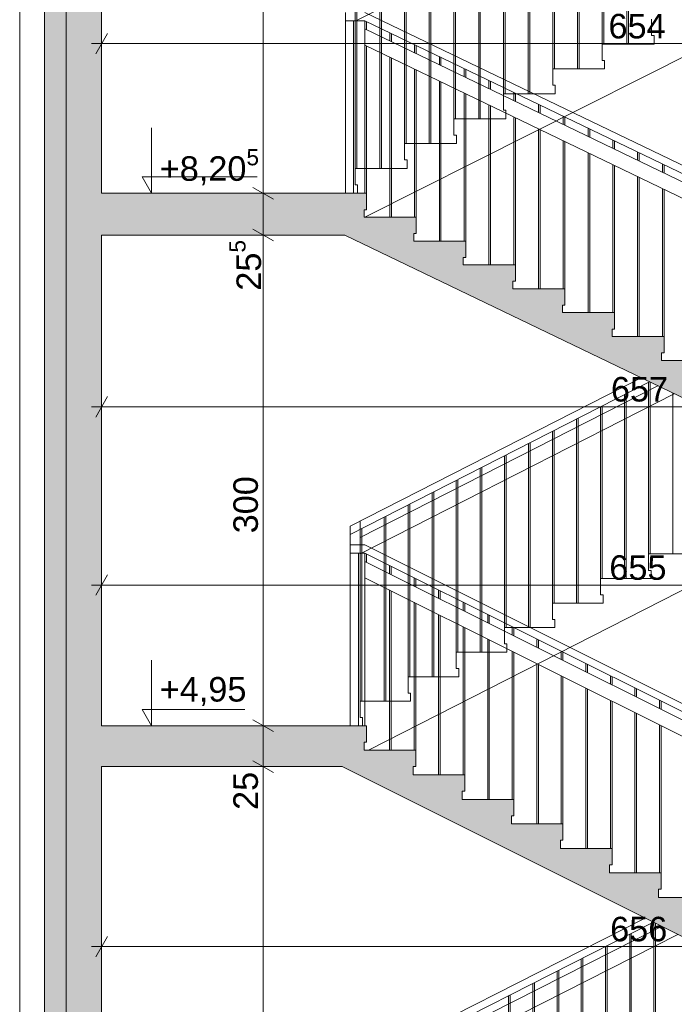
# Paper-space layout 'A-15 INWENTARYZACJA - PRZEKRÓJ' of a CAD drawing. Header units: millimetres. Extents: x 0 to 594, y 0 to 550.
# Tile 6 of 62: x 77 to 117, y 194 to 255. Entities that reach past the tile are written whole.
import ezdxf
from ezdxf.xclip import XClip

# ---------------------------------------------------------------- set-up
doc = ezdxf.new("R2010")
doc.units = ezdxf.units.MM
doc.header["$MEASUREMENT"] = 0
doc.header["$XCLIPFRAME"] = 0
doc.linetypes.add('DASHDOTX2', pattern=[1000, 500, -250, 0, -250])
for name, color, linetype, lineweight, true_color in [('A__balustrada_Nr_pióra__161', 7, 'Continuous', 5, 0x949494), ('A_osie_Nr_pióra__16', 7, 'Continuous', 5, 0x0f0f0f), ('A_pochwyt_Nr_pióra__161', 7, 'Continuous', 5, 0x949494), ('A_schody_Nr_pióra__9', 7, 'Continuous', 13, 0xadadad), ('A_widok_Nr_pióra__121', 7, 'Continuous', 5, 0xcacaca), ('A_widok_Nr_pióra__9', 7, 'Continuous', 13, 0xadadad)]:
    doc.layers.add(name, color=color, linetype=linetype, lineweight=lineweight, true_color=true_color)
doc.layers.add('A_podrys', color=7, linetype='Continuous')
for name, color, linetype, lineweight in [('A_schody_Nr_pióra__1', 7, 'Continuous', 20), ('A_strop_Nr_pióra__1', 7, 'Continuous', 20), ('A_wymiary_Nr_pióra__1', 7, 'Continuous', 20), ('A_wymiary_Nr_pióra__2', 8, 'Continuous', 13), ('A_ściany_Nr_pióra__1', 7, 'Continuous', 20)]:
    doc.layers.add(name, color=color, linetype=linetype, lineweight=lineweight)
doc.styles.add('STYL_AUTOMATYCZNY_1', font='arial.ttf')
doc.styles.add('STYL_AUTOMATYCZNY_4', font='arial.ttf')

# ---------------------------------------------------------------- blocks, each defined once
blk = doc.blocks.new('Rysunek_2_2', base_point=(-1563.001, -181.131))
at = {"linetype": 'Continuous', "lineweight": 0, "true_color": 0x000000}
h = blk.add_hatch(color=18, dxfattribs=at)
h.paths.add_polyline_path([(78.971, 521.258), (82.471, 521.258), (82.471, 526.771), (144.471, 526.771), (144.471, 492.058), (128.571, 492.058), (128.571, 487.833), (144.178, 487.833), (144.178, 485.033), (148.171, 485.033), (148.171, 458.833), (128.921, 458.833), (128.921, 459.335), (129.071, 459.335), (129.071, 460.335), (125.881, 460.335), (125.881, 460.838), (126.031, 460.838), (126.031, 461.838), (122.841, 461.838), (122.841, 462.34), (122.991, 462.34), (122.991, 463.34), (119.801, 463.34), (119.801, 463.842), (119.951, 463.842), (119.951, 464.842), (116.761, 464.842), (116.761, 465.345), (116.911, 465.345), (116.911, 466.345), (113.721, 466.345), (113.721, 466.847), (113.871, 466.847), (113.871, 467.847), (110.681, 467.847), (110.681, 468.349), (110.831, 468.349), (110.831, 469.349), (107.641, 469.349), (107.641, 469.851), (107.791, 469.851), (107.791, 470.851), (104.601, 470.851), (104.601, 471.354), (104.751, 471.354), (104.751, 472.354), (101.561, 472.354), (101.561, 472.856), (101.711, 472.856), (101.711, 473.856), (98.521, 473.856), (98.521, 474.358), (98.671, 474.358), (98.671, 475.358), (95.471, 475.358), (82.471, 475.358), (82.471, 472.158), (98.571, 472.158), (131.1, 456.083), (143.951, 456.083), (143.951, 452.033), (147.971, 452.033), (147.971, 425.983), (128.521, 425.983), (128.521, 426.467), (128.671, 426.467), (128.671, 427.467), (125.541, 427.467), (125.541, 427.951), (125.691, 427.951), (125.691, 428.951), (122.561, 428.951), (122.561, 429.435), (122.711, 429.435), (122.711, 430.435), (119.581, 430.435), (119.581, 430.92), (119.731, 430.92), (119.731, 431.92), (116.601, 431.92), (116.601, 432.404), (116.751, 432.404), (116.751, 433.404), (113.621, 433.404), (113.621, 433.888), (113.771, 433.888), (113.771, 434.888), (110.641, 434.888), (110.641, 435.372), (110.791, 435.372), (110.791, 436.372), (107.661, 436.372), (107.661, 436.856), (107.811, 436.856), (107.811, 437.856), (104.681, 437.856), (104.681, 438.34), (104.831, 438.34), (104.831, 439.34), (101.701, 439.34), (101.701, 439.824), (101.851, 439.824), (101.851, 440.824), (98.721, 440.824), (98.721, 441.308), (98.871, 441.308), (98.871, 442.308), (98.321, 442.308), (82.471, 442.308), (82.471, 439.308), (98.4, 439.308), (130.728, 423.208), (144.291, 423.208), (144.291, 419.148), (147.671, 419.148), (147.671, 393.008), (128.121, 393.008), (128.121, 393.522), (128.271, 393.522), (128.271, 394.522), (125.181, 394.522), (125.181, 395.035), (125.331, 395.035), (125.331, 396.035), (122.241, 396.035), (122.241, 396.549), (122.391, 396.549), (122.391, 397.549), (119.301, 397.549), (119.301, 398.063), (119.451, 398.063), (119.451, 399.063), (116.361, 399.063), (116.361, 399.576), (116.511, 399.576), (116.511, 400.576), (113.421, 400.576), (113.421, 401.09), (113.571, 401.09), (113.571, 402.09), (110.481, 402.09), (110.481, 402.604), (110.631, 402.604), (110.631, 403.604), (107.541, 403.604), (107.541, 404.117), (107.691, 404.117), (107.691, 405.117), (104.601, 405.117), (104.601, 405.631), (104.751, 405.631), (104.751, 406.631), (101.661, 406.631), (101.661, 407.145), (101.811, 407.145), (101.811, 408.145), (98.721, 408.145), (98.721, 408.658), (98.871, 408.658), (98.871, 409.658), (95.671, 409.658), (82.471, 409.658), (82.471, 406.408), (98.817, 406.408), (131.205, 389.733), (143.851, 389.733), (143.851, 385.843), (147.471, 385.843), (147.471, 359.733), (128.121, 359.733), (128.121, 360.245), (128.271, 360.245), (128.271, 361.245), (125.091, 361.245), (125.091, 361.756), (125.241, 361.756), (125.241, 362.756), (122.061, 362.756), (122.061, 363.267), (122.211, 363.267), (122.211, 364.267), (119.031, 364.267), (119.031, 364.779), (119.181, 364.779), (119.181, 365.779), (116.001, 365.779), (116.001, 366.29), (116.151, 366.29), (116.151, 367.29), (112.971, 367.29), (112.971, 367.801), (113.121, 367.801), (113.121, 368.801), (109.941, 368.801), (109.941, 369.313), (110.091, 369.313), (110.091, 370.313), (106.911, 370.313), (106.911, 370.824), (107.061, 370.824), (107.061, 371.824), (103.881, 371.824), (103.881, 372.335), (104.031, 372.335), (104.031, 373.335), (100.851, 373.335), (100.851, 373.847), (101.001, 373.847), (101.001, 374.847), (97.821, 374.847), (97.821, 375.358), (97.971, 375.358), (97.971, 376.358), (94.771, 376.358), (82.471, 376.358), (82.471, 373.208), (97.746, 373.208), (130.725, 356.758), (144.201, 356.758), (144.201, 353.088), (148.071, 353.088), (148.071, 326.658), (128.521, 326.658), (128.521, 327.154), (128.671, 327.154), (128.671, 328.154), (125.521, 328.154), (125.521, 328.649), (125.671, 328.649), (125.671, 329.649), (122.521, 329.649), (122.521, 330.145), (122.671, 330.145), (122.671, 331.145), (119.521, 331.145), (119.521, 331.64), (119.671, 331.64), (119.671, 332.64), (116.521, 332.64), (116.521, 333.135), (116.671, 333.135), (116.671, 334.135), (113.521, 334.135), (113.521, 334.631), (113.671, 334.631), (113.671, 335.631), (110.521, 335.631), (110.521, 336.126), (110.671, 336.126), (110.671, 337.126), (107.521, 337.126), (107.521, 337.622), (107.671, 337.622), (107.671, 338.622), (104.521, 338.622), (104.521, 339.117), (104.671, 339.117), (104.671, 340.117), (101.521, 340.117), (101.521, 340.613), (101.671, 340.613), (101.671, 341.613), (98.521, 341.613), (98.521, 342.108), (98.671, 342.108), (98.671, 343.108), (95.471, 343.108), (82.471, 343.108), (82.471, 340.108), (98.177, 340.108), (131.528, 323.483), (144.014, 323.483), (144.014, 319.913), (147.971, 319.913), (147.971, 293.683), (147.771, 293.683), (128.421, 293.683), (128.421, 294.185), (128.571, 294.185), (128.571, 295.185), (125.441, 295.185), (125.441, 295.688), (125.591, 295.688), (125.591, 296.688), (122.461, 296.688), (122.461, 297.19), (122.611, 297.19), (122.611, 298.19), (119.481, 298.19), (119.481, 298.692), (119.631, 298.692), (119.631, 299.692), (116.501, 299.692), (116.501, 300.195), (116.651, 300.195), (116.651, 301.195), (113.521, 301.195), (113.521, 301.697), (113.671, 301.697), (113.671, 302.697), (110.541, 302.697), (110.541, 303.199), (110.691, 303.199), (110.691, 304.199), (107.561, 304.199), (107.561, 304.701), (107.711, 304.701), (107.711, 305.701), (104.581, 305.701), (104.581, 306.204), (104.731, 306.204), (104.731, 307.204), (101.601, 307.204), (101.601, 307.706), (101.751, 307.706), (101.751, 308.706), (98.621, 308.706), (98.621, 309.208), (98.771, 309.208), (98.771, 310.208), (95.571, 310.208), (82.471, 310.208), (82.471, 307.008), (98.657, 307.008), (131.337, 290.533), (143.821, 290.533), (143.821, 286.843), (147.771, 286.843), (147.771, 260.633), (128.171, 260.633), (128.121, 260.633), (128.121, 261.099), (128.271, 261.099), (128.271, 262.099), (125.161, 262.099), (125.161, 262.565), (125.311, 262.565), (125.311, 263.565), (122.201, 263.565), (122.201, 264.031), (122.351, 264.031), (122.351, 265.031), (119.241, 265.031), (119.241, 265.497), (119.391, 265.497), (119.391, 266.497), (116.281, 266.497), (116.281, 266.963), (116.431, 266.963), (116.431, 267.963), (113.321, 267.963), (113.321, 268.429), (113.471, 268.429), (113.471, 269.429), (110.361, 269.429), (110.361, 269.895), (110.511, 269.895), (110.511, 270.895), (107.401, 270.895), (107.401, 271.36), (107.551, 271.36), (107.551, 272.36), (104.441, 272.36), (104.441, 272.826), (104.591, 272.826), (104.591, 273.826), (101.481, 273.826), (101.481, 274.292), (101.631, 274.292), (101.631, 275.292), (98.521, 275.292), (98.521, 275.758), (98.671, 275.758), (98.671, 276.758), (95.471, 276.758), (82.471, 276.758), (82.471, 273.908), (97.936, 273.908), (129.941, 258.058), (144.279, 258.058), (144.279, 254.058), (148.071, 254.058), (148.171, 254.058), (148.171, 227.858), (148.071, 227.858), (128.821, 227.858), (128.821, 228.317), (128.971, 228.317), (128.971, 229.317), (125.791, 229.317), (125.791, 229.776), (125.941, 229.776), (125.941, 230.776), (122.761, 230.776), (122.761, 231.235), (122.911, 231.235), (122.911, 232.235), (119.731, 232.235), (119.731, 232.695), (119.881, 232.695), (119.881, 233.695), (116.701, 233.695), (116.701, 234.154), (116.851, 234.154), (116.851, 235.154), (113.671, 235.154), (113.671, 235.613), (113.821, 235.613), (113.821, 236.613), (110.641, 236.613), (110.641, 237.072), (110.791, 237.072), (110.791, 238.072), (107.611, 238.072), (107.611, 238.531), (107.761, 238.531), (107.761, 239.531), (104.581, 239.531), (104.581, 239.99), (104.731, 239.99), (104.731, 240.99), (101.551, 240.99), (101.551, 241.449), (101.701, 241.449), (101.701, 242.449), (98.521, 242.449), (98.521, 242.908), (98.671, 242.908), (98.671, 243.908), (95.471, 243.908), (82.471, 243.908), (82.471, 257.508), (80.778, 257.508), (80.778, 257.458), (79.778, 257.458), (79.778, 257.508), (78.971, 257.508), (78.971, 128.858), (78.971, 108.706), (172.701, 108.706), (223.521, 108.706), (304.19, 108.706), (545.864, 108.706), (545.864, 212.647), (540.844, 212.647), (540.844, 210.897), (524.894, 210.897), (524.894, 211.43), (525.044, 211.43), (525.044, 212.43), (521.953, 212.43), (521.953, 212.963), (522.103, 212.963), (522.103, 213.963), (519.012, 213.963), (519.012, 214.496), (519.162, 214.496), (519.162, 215.496), (516.071, 215.496), (516.071, 216.029), (516.221, 216.029), (516.221, 217.029), (513.13, 217.029), (513.13, 217.562), (513.28, 217.562), (513.28, 218.562), (510.189, 218.562), (510.189, 219.095), (510.339, 219.095), (510.339, 220.095), (507.248, 220.095), (507.248, 220.628), (507.398, 220.628), (507.398, 221.628), (504.307, 221.628), (504.307, 222.161), (504.457, 222.161), (504.457, 223.161), (501.366, 223.161), (501.366, 223.694), (501.516, 223.694), (501.516, 224.694), (498.425, 224.694), (498.425, 225.226), (498.575, 225.226), (498.575, 226.226), (495.849, 226.226), (495.484, 226.226), (495.484, 226.759), (495.634, 226.759), (495.634, 227.759), (495.554, 227.759), (477.104, 227.759), (477.104, 254.109), (479.494, 254.109), (479.494, 257.939), (494.161, 257.939), (524.302, 242.503), (527.184, 241.027), (540.844, 241.027), (540.844, 243.977), (524.714, 243.977), (524.714, 244.505), (524.864, 244.505), (524.864, 245.505), (521.731, 245.505), (521.731, 246.033), (521.881, 246.033), (521.881, 247.033), (518.748, 247.033), (518.748, 247.56), (518.898, 247.56), (518.898, 248.56), (515.765, 248.56), (515.765, 249.088), (515.915, 249.088), (515.915, 250.088), (512.782, 250.088), (512.782, 250.616), (512.932, 250.616), (512.932, 251.616), (509.799, 251.616), (509.799, 252.144), (509.949, 252.144), (509.949, 253.144), (506.816, 253.144), (506.816, 253.671), (506.966, 253.671), (506.966, 254.671), (503.833, 254.671), (503.833, 255.199), (503.983, 255.199), (503.983, 256.199), (500.85, 256.199), (500.85, 256.727), (501, 256.727), (501, 257.727), (497.867, 257.727), (497.867, 258.255), (498.017, 258.255), (498.017, 259.255), (495.067, 259.255), (494.884, 259.255), (494.884, 259.782), (495.034, 259.782), (495.034, 260.782), (494.924, 260.782), (494.774, 260.782), (491.904, 260.782), (476.524, 260.782), (476.494, 260.782), (476.494, 287.012), (478.924, 287.012), (478.924, 290.882), (494.18, 290.882), (524.493, 275.514), (528.116, 273.677), (540.844, 273.677), (540.844, 276.987), (527.733, 276.987), (524.904, 276.987), (524.904, 277.513), (525.054, 277.513), (525.054, 278.513), (521.894, 278.513), (521.894, 279.039), (522.044, 279.039), (522.044, 280.039), (518.884, 280.039), (518.884, 280.565), (519.034, 280.565), (519.034, 281.565), (515.874, 281.565), (515.874, 282.091), (516.024, 282.091), (516.024, 283.091), (512.864, 283.091), (512.864, 283.617), (513.014, 283.617), (513.014, 284.617), (509.854, 284.617), (509.854, 285.143), (510.004, 285.143), (510.004, 286.143), (506.844, 286.143), (506.844, 286.669), (506.994, 286.669), (506.994, 287.669), (503.834, 287.669), (503.834, 288.195), (503.984, 288.195), (503.984, 289.195), (500.824, 289.195), (500.824, 289.721), (500.974, 289.721), (500.974, 290.721), (497.814, 290.721), (497.814, 291.247), (497.964, 291.247), (497.964, 292.247), (494.804, 292.247), (494.804, 292.271), (494.804, 292.773), (494.954, 292.773), (494.954, 293.773), (494.924, 293.773), (494.454, 293.773), (476.824, 293.773), (476.824, 319.773), (478.994, 319.773), (478.994, 323.723), (495.855, 323.723), (524.618, 308.913), (528.086, 307.127), (540.844, 307.127), (540.844, 310.427), (524.954, 310.427), (524.954, 310.959), (525.104, 310.959), (525.104, 311.959), (521.98, 311.959), (521.98, 312.49), (522.13, 312.49), (522.13, 313.49), (519.006, 313.49), (519.006, 314.021), (519.156, 314.021), (519.156, 315.021), (516.032, 315.021), (516.032, 315.553), (516.182, 315.553), (516.182, 316.553), (513.058, 316.553), (513.058, 317.084), (513.208, 317.084), (513.208, 318.084), (510.084, 318.084), (510.084, 318.615), (510.234, 318.615), (510.234, 319.615), (507.11, 319.615), (507.11, 320.147), (507.26, 320.147), (507.26, 321.147), (504.136, 321.147), (504.136, 321.678), (504.286, 321.678), (504.286, 322.678), (501.162, 322.678), (501.162, 323.21), (501.312, 323.21), (501.312, 324.21), (498.188, 324.21), (498.188, 324.741), (498.338, 324.741), (498.338, 325.741), (495.214, 325.741), (495.214, 325.759), (495.214, 326.272), (495.364, 326.272), (495.364, 327.272), (494.884, 327.272), (492.234, 327.272), (476.744, 327.272), (476.744, 353.502), (479.104, 353.502), (479.104, 357.272), (494.171, 357.272), (524.472, 342.222), (527.824, 340.557), (540.844, 340.557), (540.844, 343.717), (524.834, 343.717), (524.834, 344.21), (524.984, 344.21), (524.984, 345.21), (521.828, 345.21), (521.828, 345.703), (521.978, 345.703), (521.978, 346.703), (518.822, 346.703), (518.822, 347.196), (518.972, 347.196), (518.972, 348.196), (515.816, 348.196), (515.816, 348.689), (515.966, 348.689), (515.966, 349.689), (512.81, 349.689), (512.81, 350.182), (512.96, 350.182), (512.96, 351.182), (509.804, 351.182), (509.804, 351.676), (509.954, 351.676), (509.954, 352.676), (506.798, 352.676), (506.798, 353.169), (506.948, 353.169), (506.948, 354.169), (503.792, 354.169), (503.792, 354.662), (503.942, 354.662), (503.942, 355.662), (503.693, 355.662), (500.786, 355.662), (500.786, 356.155), (500.936, 356.155), (500.936, 357.155), (500.69, 357.155), (497.78, 357.155), (497.78, 357.648), (497.93, 357.648), (497.93, 358.648), (497.687, 358.648), (495.09, 358.648), (494.774, 358.648), (494.774, 359.141), (494.924, 359.141), (494.924, 360.141), (476.674, 360.141), (476.674, 386.401), (478.894, 386.401), (478.894, 389.901), (495.646, 389.901), (524.664, 375.537), (528.34, 373.717), (540.844, 373.717), (540.844, 377.057), (524.974, 377.057), (524.974, 377.542), (525.124, 377.542), (525.124, 378.542), (521.974, 378.542), (521.974, 379.027), (522.124, 379.027), (522.124, 380.027), (518.974, 380.027), (518.974, 380.512), (519.124, 380.512), (519.124, 381.512), (515.974, 381.512), (515.974, 381.997), (516.124, 381.997), (516.124, 382.997), (512.974, 382.997), (512.974, 383.482), (513.124, 383.482), (513.124, 384.482), (509.974, 384.482), (509.974, 384.967), (510.124, 384.967), (510.124, 385.967), (506.974, 385.967), (506.974, 386.452), (507.124, 386.452), (507.124, 387.452), (503.974, 387.452), (503.974, 387.937), (504.124, 387.937), (504.124, 388.937), (500.974, 388.937), (500.974, 389.422), (501.124, 389.422), (501.124, 390.422), (497.974, 390.422), (497.974, 390.907), (498.124, 390.907), (498.124, 391.907), (494.974, 391.907), (494.974, 392.392), (495.124, 392.392), (495.124, 393.392), (476.594, 393.392), (476.594, 419.552), (478.984, 419.552), (478.984, 423.322), (494.208, 423.322), (524.534, 408.57), (528.158, 406.807), (540.844, 406.807), (540.844, 410.087), (524.844, 410.087), (524.844, 410.563), (524.994, 410.563), (524.994, 411.563), (521.81, 411.563), (521.81, 412.039), (521.96, 412.039), (521.96, 413.039), (518.776, 413.039), (518.776, 413.515), (518.926, 413.515), (518.926, 414.515), (515.742, 414.515), (515.742, 414.991), (515.892, 414.991), (515.892, 415.991), (512.708, 415.991), (512.708, 416.467), (512.858, 416.467), (512.858, 417.467), (509.674, 417.467), (509.674, 417.943), (509.824, 417.943), (509.824, 418.943), (506.64, 418.943), (506.64, 419.419), (506.79, 419.419), (506.79, 420.419), (503.606, 420.419), (503.606, 420.895), (503.756, 420.895), (503.756, 421.895), (500.572, 421.895), (500.572, 422.37), (500.722, 422.37), (500.722, 423.37), (497.538, 423.37), (497.538, 423.846), (497.688, 423.846), (497.688, 424.846), (494.504, 424.846), (494.504, 425.322), (494.654, 425.322), (494.654, 426.322), (476.524, 426.322), (476.524, 452.452), (478.296, 452.452), (478.296, 456.352), (494.145, 456.352), (527.939, 439.877), (540.844, 439.877), (540.844, 442.957), (525.044, 442.957), (525.044, 443.423), (525.194, 443.423), (525.194, 444.423), (522.038, 444.423), (522.038, 444.888), (522.188, 444.888), (522.188, 445.888), (519.032, 445.888), (519.032, 446.354), (519.182, 446.354), (519.182, 447.354), (516.026, 447.354), (516.026, 447.819), (516.176, 447.819), (516.176, 448.819), (513.02, 448.819), (513.02, 449.285), (513.17, 449.285), (513.17, 450.285), (510.014, 450.285), (510.014, 450.75), (510.164, 450.75), (510.164, 451.75), (507.008, 451.75), (507.008, 452.215), (507.158, 452.215), (507.158, 453.215), (504.002, 453.215), (504.002, 453.681), (504.152, 453.681), (504.152, 454.681), (500.996, 454.681), (500.996, 455.146), (501.146, 455.146), (501.146, 456.146), (497.99, 456.146), (497.99, 456.612), (498.14, 456.612), (498.14, 457.612), (494.984, 457.612), (494.984, 458.077), (495.134, 458.077), (495.134, 459.077), (476.554, 459.077), (476.554, 485.297), (478.654, 485.297), (478.654, 488.687), (540.844, 488.687), (540.844, 485.317), (545.864, 485.317), (545.864, 508.739), (540.844, 508.739), (540.844, 506.896), (346.273, 506.896), (346.273, 532.459), (344.115, 532.459), (344.115, 530.095), (82.471, 530.095), (82.471, 532.459), (78.971, 532.459)])
h.paths.add_polyline_path([(95.471, 211.358), (82.471, 211.358), (82.471, 241.358), (97.329, 241.358), (131.386, 224.958), (144.133, 224.958), (144.133, 221.358), (148.071, 221.358), (148.071, 194.858), (128.521, 194.858), (128.521, 195.358), (128.671, 195.358), (128.671, 196.358), (125.521, 196.358), (125.521, 196.858), (125.671, 196.858), (125.671, 197.858), (122.521, 197.858), (122.521, 198.358), (122.671, 198.358), (122.671, 199.358), (119.521, 199.358), (119.521, 199.858), (119.671, 199.858), (119.671, 200.858), (116.521, 200.858), (116.521, 201.358), (116.671, 201.358), (116.671, 202.358), (113.521, 202.358), (113.521, 202.858), (113.671, 202.858), (113.671, 203.858), (110.521, 203.858), (110.521, 204.358), (110.671, 204.358), (110.671, 205.358), (107.521, 205.358), (107.521, 205.858), (107.671, 205.858), (107.671, 206.858), (104.521, 206.858), (104.521, 207.358), (104.671, 207.358), (104.671, 208.358), (101.521, 208.358), (101.521, 208.858), (101.671, 208.858), (101.671, 209.858), (98.521, 209.858), (98.521, 210.358), (98.671, 210.358), (98.671, 211.358)], flags=0)
h.paths.add_polyline_path([(82.471, 145.158), (82.471, 175.258), (98.262, 175.258), (131.328, 158.558), (144.571, 158.558), (144.571, 155.088), (147.971, 155.088), (147.971, 128.858), (126.421, 128.858), (126.421, 129.488), (126.571, 129.488), (126.571, 130.488), (123.477, 130.488), (123.477, 131.118), (123.627, 131.118), (123.627, 132.118), (120.532, 132.118), (120.532, 132.748), (120.682, 132.748), (120.682, 133.748), (117.588, 133.748), (117.588, 134.378), (117.738, 134.378), (117.738, 135.378), (114.643, 135.378), (114.643, 136.008), (114.793, 136.008), (114.793, 137.008), (111.699, 137.008), (111.699, 137.638), (111.849, 137.638), (111.849, 138.638), (108.754, 138.638), (108.754, 139.268), (108.904, 139.268), (108.904, 140.268), (105.81, 140.268), (105.81, 140.898), (105.96, 140.898), (105.96, 141.898), (102.865, 141.898), (102.865, 142.528), (103.015, 142.528), (103.015, 143.528), (99.921, 143.528), (99.921, 144.158), (100.071, 144.158), (100.071, 145.158), (96.871, 145.158)], flags=0)
h.paths.add_polyline_path([(98.571, 178.358), (82.471, 178.358), (82.471, 208.858), (97.167, 208.858), (130.967, 191.958), (144.129, 191.958), (144.129, 188.388), (147.871, 188.388), (147.871, 161.858), (131.471, 161.858), (128.271, 161.858), (128.121, 161.858), (128.121, 162.358), (128.271, 162.358), (128.271, 163.358), (125.151, 163.358), (125.151, 163.858), (125.301, 163.858), (125.301, 164.858), (122.181, 164.858), (122.181, 165.358), (122.331, 165.358), (122.331, 166.358), (119.211, 166.358), (119.211, 166.858), (119.361, 166.858), (119.361, 167.858), (116.241, 167.858), (116.241, 168.358), (116.391, 168.358), (116.391, 169.358), (113.271, 169.358), (113.271, 169.858), (113.421, 169.858), (113.421, 170.858), (110.301, 170.858), (110.301, 171.358), (110.451, 171.358), (110.451, 172.358), (107.331, 172.358), (107.331, 172.858), (107.481, 172.858), (107.481, 173.858), (104.361, 173.858), (104.361, 174.358), (104.511, 174.358), (104.511, 175.358), (101.391, 175.358), (101.391, 175.858), (101.541, 175.858), (101.541, 176.858), (98.421, 176.858), (98.421, 177.358), (98.571, 177.358)], flags=0)
h.paths.add_polyline_path([(150.524, 494.366), (170.201, 494.366), (170.201, 116.835), (150.524, 116.835)], flags=0)
h.paths.add_polyline_path([(172.701, 496.906), (150.524, 496.906), (150.524, 507.797), (150.524, 526.771), (195.183, 526.771), (195.183, 496.906)], flags=0)
h.paths.add_polyline_path([(172.701, 224.871), (222.021, 224.871), (222.021, 215.858), (223.521, 215.858), (223.521, 227.858), (172.701, 227.858), (172.701, 257.637), (222.021, 257.637), (222.021, 248.858), (223.521, 248.858), (223.521, 260.633), (172.701, 260.633), (172.701, 290.657), (222.021, 290.657), (222.021, 281.633), (223.521, 281.633), (223.521, 293.683), (172.701, 293.683), (172.701, 323.677), (222.021, 323.677), (222.021, 314.683), (223.521, 314.683), (223.521, 326.858), (172.701, 326.858), (172.701, 356.697), (222.021, 356.697), (222.021, 347.858), (223.521, 347.858), (223.521, 359.933), (172.701, 359.933), (172.701, 389.633), (222.021, 389.633), (222.021, 380.933), (223.521, 380.933), (223.521, 393.158), (172.701, 393.158), (172.701, 422.653), (222.021, 422.653), (222.021, 414.158), (223.521, 414.158), (223.521, 426.133), (172.701, 426.133), (172.701, 455.673), (222.021, 455.673), (222.021, 447.133), (223.521, 447.133), (223.521, 458.833), (172.701, 458.833), (172.701, 488.693), (222.021, 488.693), (222.021, 479.833), (223.521, 479.833), (223.521, 494.535), (251.6, 494.535), (251.6, 116.835), (223.521, 116.835), (223.521, 128.858), (172.701, 128.858), (172.701, 158.494), (222.021, 158.494), (222.021, 149.858), (223.521, 149.858), (223.521, 161.858), (172.701, 161.858), (172.701, 191.682), (222.021, 191.682), (222.021, 182.858), (223.521, 182.858), (223.521, 194.858), (172.701, 194.858)], flags=0)
h.paths.add_polyline_path([(196.183, 496.906), (196.183, 526.771), (211.83, 526.771), (211.83, 522.206), (215.555, 522.206), (215.555, 526.771), (277.7, 526.771), (277.7, 522.206), (281.341, 522.206), (281.341, 526.771), (330.073, 526.771), (343.402, 526.771), (343.402, 520.253), (344.306, 520.253), (344.306, 491.91), (330.073, 491.91), (308.338, 491.91), (308.338, 496.906), (302.69, 496.906), (223.521, 496.906), (222.021, 496.906)], flags=0)
h.paths.add_polyline_path([(252.986, 194.858), (252.986, 221.358), (256.744, 221.358), (256.744, 224.268), (276.249, 224.268), (276.249, 221.358), (280.601, 221.358), (280.601, 215.858), (282.33, 215.858), (282.33, 227.858), (253.1, 227.858), (253.1, 254.133), (255.965, 254.133), (255.965, 257.043), (276.56, 257.043), (276.56, 254.133), (280.531, 254.133), (280.531, 248.858), (282.33, 248.858), (282.33, 260.633), (253.1, 260.633), (253.1, 286.843), (255.62, 286.843), (255.62, 290.033), (276.43, 290.033), (276.43, 286.843), (280.911, 286.843), (280.911, 281.633), (282.33, 281.633), (282.33, 293.683), (253.1, 293.683), (253.1, 319.913), (255.56, 319.913), (255.56, 323.193), (276.41, 323.193), (276.41, 319.913), (280.781, 319.913), (280.781, 314.683), (282.33, 314.683), (282.33, 326.858), (253.1, 326.858), (253.1, 353.088), (255.85, 353.088), (255.85, 356.348), (276.87, 356.348), (276.87, 353.088), (280.771, 353.088), (280.771, 347.858), (282.33, 347.858), (282.33, 359.933), (253.1, 359.933), (253.1, 385.843), (255.8, 385.843), (255.8, 389.443), (276.57, 389.443), (276.57, 385.843), (280.771, 385.843), (280.771, 380.933), (282.33, 380.933), (282.33, 393.158), (253.1, 393.158), (253.1, 419.148), (255.377, 419.148), (255.377, 423.278), (277.092, 423.278), (277.092, 419.148), (280.851, 419.148), (280.851, 414.158), (282.33, 414.158), (282.33, 426.133), (253.1, 426.133), (253.1, 451.983), (255.98, 451.983), (255.98, 456.083), (276.881, 456.083), (276.86, 451.983), (280.851, 451.983), (280.851, 447.133), (282.33, 447.133), (282.33, 458.833), (253.1, 458.833), (253.1, 485.003), (255.966, 485.003), (255.966, 488.143), (276.82, 488.143), (276.82, 485.003), (280.951, 485.003), (280.951, 479.833), (282.33, 479.833), (282.33, 494.535), (302.69, 494.535), (302.69, 116.835), (282.33, 116.835), (282.33, 128.858), (253.1, 128.858), (253.1, 155.358), (255.659, 155.358), (255.659, 158.458), (277.1, 158.458), (277.1, 155.358), (280.751, 155.358), (280.751, 149.858), (282.33, 149.858), (282.33, 161.858), (253.1, 161.858), (253.1, 188.358), (255.71, 188.358), (255.71, 191.268), (276.58, 191.268), (276.58, 188.358), (280.69, 188.358), (280.69, 182.858), (282.33, 182.858), (282.33, 194.858)], flags=0)
h.paths.add_polyline_path([(304.19, 158.737), (455.374, 158.737), (455.374, 128.858), (304.19, 128.858)], flags=0)
h.paths.add_polyline_path([(304.19, 323.831), (474.634, 323.831), (474.634, 293.683), (304.19, 293.683)], flags=0)
h.paths.add_polyline_path([(304.19, 224.831), (474.634, 224.831), (474.634, 194.858), (304.19, 194.858)], flags=0)
h.paths.add_polyline_path([(304.19, 458.833), (304.19, 488.842), (474.634, 488.842), (474.634, 458.833)], flags=0)
h.paths.add_polyline_path([(304.19, 290.656), (474.634, 290.656), (474.634, 260.633), (304.19, 260.633)], flags=0)
h.paths.add_polyline_path([(474.634, 393.158), (304.19, 393.158), (304.19, 423.106), (474.634, 423.106)], flags=0)
h.paths.add_polyline_path([(304.19, 356.906), (474.634, 356.906), (474.634, 326.858), (304.19, 326.858)], flags=0)
h.paths.add_polyline_path([(304.19, 161.658), (304.19, 191.831), (474.634, 191.831), (474.634, 161.658), (455.374, 161.658)], flags=0)
h.paths.add_polyline_path([(304.19, 227.858), (304.19, 257.606), (474.634, 257.606), (474.634, 227.858)], flags=0)
h.paths.add_polyline_path([(304.19, 426.133), (304.19, 455.806), (474.634, 455.806), (474.634, 426.133)], flags=0)
h.paths.add_polyline_path([(304.19, 359.933), (304.19, 390.131), (474.634, 390.131), (474.634, 360.141), (474.634, 359.933)], flags=0)
h.paths.add_polyline_path([(349.328, 491.91), (349.328, 503.872), (540.844, 503.872), (540.844, 491.91), (474.634, 491.91)], flags=0)
h.paths.add_polyline_path([(540.844, 129.007), (456.874, 129.007), (456.874, 158.737), (474.634, 158.737), (474.634, 155.257), (479.284, 155.257), (479.284, 158.737), (495.613, 158.737), (516.724, 148.936), (518.578, 148.076), (518.578, 147.553), (540.844, 147.553)], flags=0)
h.paths.add_polyline_path([(477.024, 188.328), (479.355, 188.328), (479.355, 192.081), (494.25, 192.081), (524.526, 177.003), (528.16, 175.193), (540.844, 175.193), (540.844, 150.553), (519.727, 150.553), (516.954, 150.553), (516.954, 151.941), (513.964, 151.941), (513.964, 153.329), (510.974, 153.329), (510.974, 154.717), (507.984, 154.717), (507.984, 156.106), (504.994, 156.106), (504.994, 157.494), (502.004, 157.494), (502.004, 158.882), (499.014, 158.882), (499.014, 160.27), (496.024, 160.27), (496.024, 161.658), (494.834, 161.658), (477.024, 161.658)], flags=0)
h.paths.add_polyline_path([(477.104, 220.828), (479.254, 220.828), (479.254, 224.558), (495.439, 224.558), (524.46, 209.432), (525.678, 208.797), (526.72, 208.797), (540.844, 208.797), (540.844, 178.537), (527.761, 178.537), (525.004, 178.537), (525.004, 179.014), (525.154, 179.014), (525.154, 180.014), (522.017, 180.014), (522.017, 180.49), (522.167, 180.49), (522.167, 181.49), (519.03, 181.49), (519.03, 181.967), (519.18, 181.967), (519.18, 182.967), (516.043, 182.967), (516.043, 183.443), (516.193, 183.443), (516.193, 184.443), (513.056, 184.443), (513.056, 184.919), (513.206, 184.919), (513.206, 185.919), (510.069, 185.919), (510.069, 186.396), (510.219, 186.396), (510.219, 187.396), (507.082, 187.396), (507.082, 187.872), (507.232, 187.872), (507.232, 188.872), (504.095, 188.872), (504.095, 189.349), (504.245, 189.349), (504.245, 190.349), (501.108, 190.349), (501.108, 190.825), (501.258, 190.825), (501.258, 191.825), (498.121, 191.825), (498.121, 192.302), (498.271, 192.302), (498.271, 193.302), (495.271, 193.302), (495.134, 193.302), (495.134, 193.778), (495.284, 193.778), (495.284, 194.778), (494.874, 194.778), (477.104, 194.778)], flags=0)
at = {"layer": 'A__balustrada_Nr_pióra__161', "color": 252, "linetype": 'Continuous', "lineweight": 5, "true_color": 0x949494}
for p, q in [((97.371, 243.908), (97.371, 254.956)), ((97.371, 254.456), (98.571, 254.456)), ((97.871, 243.908), (97.871, 254.456)), ((98.571, 243.908), (98.571, 254.456)), ((98.671, 253.908), (98.671, 254.408)), ((100.086, 253.227), (100.086, 253.727)), ((100.186, 253.179), (100.186, 253.679)), ((98.671, 243.908), (98.671, 252.908)), ((101.601, 252.497), (101.601, 252.997)), ((101.701, 252.449), (101.701, 252.949)), ((100.086, 242.449), (100.086, 252.227)), ((103.116, 251.768), (103.116, 252.268)), ((103.216, 251.72), (103.216, 252.22)), ((100.186, 242.449), (100.186, 252.179)), ((101.601, 242.449), (101.601, 251.497)), ((101.701, 242.449), (101.701, 251.449)), ((104.631, 251.038), (104.631, 251.538)), ((104.731, 250.99), (104.731, 251.49)), ((103.116, 240.99), (103.116, 250.768)), ((103.216, 240.99), (103.216, 250.72)), ((106.146, 250.309), (106.146, 250.809)), ((106.246, 250.26), (106.246, 250.76)), ((104.631, 240.99), (104.631, 250.038)), ((104.731, 240.99), (104.731, 249.99)), ((107.661, 249.579), (107.661, 250.079)), ((107.761, 249.531), (107.761, 250.031)), ((106.146, 239.531), (106.146, 249.309)), ((106.246, 239.531), (106.246, 249.26)), ((109.176, 248.85), (109.176, 249.35)), ((109.276, 248.801), (109.276, 249.301)), ((110.691, 248.12), (110.691, 248.62)), ((107.661, 239.531), (107.661, 248.579)), ((107.761, 239.531), (107.761, 248.531)), ((110.791, 248.072), (110.791, 248.572)), ((109.176, 238.072), (109.176, 247.85)), ((109.276, 238.072), (109.276, 247.801)), ((112.206, 247.39), (112.206, 247.89)), ((112.306, 247.342), (112.306, 247.842)), ((110.691, 238.072), (110.691, 247.12)), ((110.791, 238.072), (110.791, 247.072)), ((113.721, 246.661), (113.721, 247.161)), ((113.821, 246.613), (113.821, 247.113)), ((112.206, 236.613), (112.206, 246.39)), ((112.306, 236.613), (112.306, 246.342)), ((115.236, 245.931), (115.236, 246.431)), ((115.336, 245.883), (115.336, 246.383)), ((113.721, 236.613), (113.721, 245.661)), ((113.821, 236.613), (113.821, 245.613)), ((116.751, 245.202), (116.751, 245.702)), ((116.851, 245.154), (116.851, 245.654)), ((115.236, 235.154), (115.236, 244.931)), ((115.336, 235.154), (115.336, 244.883)), ((116.751, 235.154), (116.751, 244.202)), ((116.851, 235.154), (116.851, 244.154)), ((97.671, 211.358), (97.671, 222.408)), ((97.671, 222.408), (98.571, 222.408)), ((97.671, 221.908), (98.571, 221.908)), ((98.171, 211.358), (98.171, 221.908)), ((98.571, 211.358), (98.571, 221.908)), ((98.671, 221.358), (98.671, 221.858)), ((100.071, 220.658), (100.071, 221.158)), ((100.171, 220.608), (100.171, 221.108)), ((101.571, 219.908), (101.571, 220.408)), ((101.671, 219.858), (101.671, 220.358)), ((100.071, 209.858), (100.071, 219.658)), ((100.171, 209.858), (100.171, 219.608)), ((103.071, 219.158), (103.071, 219.658)), ((103.171, 219.108), (103.171, 219.608)), ((101.571, 209.858), (101.571, 218.908)), ((101.671, 209.858), (101.671, 218.858)), ((104.571, 218.408), (104.571, 218.908)), ((104.671, 218.358), (104.671, 218.858)), ((103.071, 208.358), (103.071, 218.158)), ((103.171, 208.358), (103.171, 218.108)), ((106.071, 217.658), (106.071, 218.158)), ((106.171, 217.608), (106.171, 218.108)), ((104.571, 208.358), (104.571, 217.408)), ((104.671, 208.358), (104.671, 217.358)), ((107.571, 216.908), (107.571, 217.408)), ((107.671, 216.858), (107.671, 217.358)), ((106.071, 206.858), (106.071, 216.658)), ((106.171, 206.858), (106.171, 216.608)), ((109.071, 216.158), (109.071, 216.658)), ((109.171, 216.108), (109.171, 216.608)), ((107.571, 206.858), (107.571, 215.908)), ((107.671, 206.858), (107.671, 215.858)), ((110.571, 215.408), (110.571, 215.908)), ((110.671, 215.358), (110.671, 215.858)), ((109.071, 205.358), (109.071, 215.158)), ((109.171, 205.358), (109.171, 215.108)), ((112.071, 214.658), (112.071, 215.158)), ((112.171, 214.608), (112.171, 215.108)), ((110.571, 205.358), (110.571, 214.408)), ((110.671, 205.358), (110.671, 214.358)), ((113.571, 213.908), (113.571, 214.408)), ((113.671, 213.858), (113.671, 214.358)), ((112.071, 203.858), (112.071, 213.658)), ((112.171, 203.858), (112.171, 213.608)), ((115.071, 213.158), (115.071, 213.658)), ((115.171, 213.108), (115.171, 213.608)), ((113.571, 203.858), (113.571, 212.908)), ((113.671, 203.858), (113.671, 212.858)), ((116.571, 212.408), (116.571, 212.908)), ((116.671, 212.358), (116.671, 212.858)), ((115.071, 202.358), (115.071, 212.158)), ((115.171, 202.358), (115.171, 212.108)), ((116.571, 202.358), (116.571, 211.408)), ((116.671, 202.358), (116.671, 211.358))]:
    blk.add_line(p, q, dxfattribs=at)
at = {"layer": 'A_osie_Nr_pióra__16', "color": 250, "linetype": 'DASHDOTX2', "lineweight": 5, "true_color": 0x0f0f0f}
blk.add_line((80.296, 501.211), (80.296, 142.962), dxfattribs=at)
at = {"layer": 'A_pochwyt_Nr_pióra__161', "color": 252, "linetype": 'Continuous', "lineweight": 5, "true_color": 0x949494}
for p, q in [((98.571, 254.956), (128.971, 240.317)), ((98.571, 254.456), (128.971, 239.817)), ((98.571, 253.956), (128.971, 239.317)), ((98.571, 252.956), (128.971, 238.317)), ((98.571, 222.408), (128.671, 207.358)), ((98.571, 221.908), (128.671, 206.858)), ((98.571, 221.408), (128.671, 206.358)), ((98.571, 220.408), (128.671, 205.358))]:
    blk.add_line(p, q, dxfattribs=at)
at = {"layer": 'A_schody_Nr_pióra__1', "color": 7, "linetype": 'Continuous', "lineweight": 20}
for p, q in [((98.671, 243.908), (95.471, 243.908)), ((98.671, 242.908), (98.671, 243.908)), ((98.671, 242.908), (98.521, 242.908)), ((98.521, 242.449), (98.521, 242.908)), ((101.701, 242.449), (98.521, 242.449)), ((101.701, 241.449), (101.701, 242.449)), ((101.701, 241.449), (101.551, 241.449)), ((101.551, 240.99), (101.551, 241.449)), ((97.329, 241.358), (131.386, 224.958)), ((104.731, 240.99), (101.551, 240.99)), ((104.731, 239.99), (104.731, 240.99)), ((104.731, 239.99), (104.581, 239.99)), ((104.581, 239.531), (104.581, 239.99)), ((107.761, 239.531), (104.581, 239.531)), ((107.761, 238.531), (107.761, 239.531)), ((107.761, 238.531), (107.611, 238.531)), ((107.611, 238.072), (107.611, 238.531)), ((110.791, 238.072), (107.611, 238.072)), ((110.791, 237.072), (110.791, 238.072)), ((110.791, 237.072), (110.641, 237.072)), ((110.641, 236.613), (110.641, 237.072)), ((113.821, 236.613), (110.641, 236.613)), ((113.821, 235.613), (113.821, 236.613)), ((113.821, 235.613), (113.671, 235.613)), ((113.671, 235.154), (113.671, 235.613)), ((116.851, 235.154), (113.671, 235.154)), ((116.851, 234.154), (116.851, 235.154)), ((116.851, 234.154), (116.701, 234.154)), ((116.701, 233.695), (116.701, 234.154)), ((119.881, 233.695), (116.701, 233.695)), ((98.671, 211.358), (95.471, 211.358)), ((98.671, 210.358), (98.671, 211.358)), ((98.671, 210.358), (98.521, 210.358)), ((98.521, 209.858), (98.521, 210.358)), ((101.671, 209.858), (98.521, 209.858)), ((101.671, 208.858), (101.671, 209.858)), ((97.167, 208.858), (130.967, 191.958)), ((101.671, 208.858), (101.521, 208.858)), ((101.521, 208.358), (101.521, 208.858)), ((104.671, 208.358), (101.521, 208.358)), ((104.671, 207.358), (104.671, 208.358)), ((104.671, 207.358), (104.521, 207.358)), ((104.521, 206.858), (104.521, 207.358)), ((107.671, 206.858), (104.521, 206.858)), ((107.671, 205.858), (107.671, 206.858)), ((107.671, 205.858), (107.521, 205.858)), ((107.521, 205.358), (107.521, 205.858)), ((110.671, 205.358), (107.521, 205.358)), ((110.671, 204.358), (110.671, 205.358)), ((110.671, 204.358), (110.521, 204.358)), ((110.521, 203.858), (110.521, 204.358)), ((113.671, 203.858), (110.521, 203.858)), ((113.671, 202.858), (113.671, 203.858)), ((113.671, 202.858), (113.521, 202.858)), ((113.521, 202.358), (113.521, 202.858)), ((116.671, 202.358), (113.521, 202.358)), ((116.671, 201.358), (116.671, 202.358)), ((116.671, 201.358), (116.521, 201.358)), ((116.521, 200.858), (116.521, 201.358)), ((119.671, 200.858), (116.521, 200.858))]:
    blk.add_line(p, q, dxfattribs=at)
at = {"layer": 'A_schody_Nr_pióra__9', "color": 253, "linetype": 'Continuous', "lineweight": 13, "true_color": 0xadadad}
for p, q in [((98.559, 242.449), (129.562, 258.058)), ((116.091, 253.551), (116.091, 254.551)), ((116.091, 253.551), (116.241, 253.551)), ((116.241, 253.031), (116.241, 253.551)), ((113.071, 253.031), (116.241, 253.031)), ((113.071, 252.031), (113.071, 253.031)), ((113.071, 252.031), (113.221, 252.031)), ((113.221, 251.51), (113.221, 252.031)), ((110.051, 251.51), (113.221, 251.51)), ((110.051, 250.51), (110.051, 251.51)), ((110.051, 250.51), (110.201, 250.51)), ((110.201, 249.99), (110.201, 250.51)), ((107.031, 249.99), (110.201, 249.99)), ((107.031, 248.99), (107.031, 249.99)), ((107.031, 248.99), (107.181, 248.99)), ((107.181, 248.47), (107.181, 248.99)), ((104.011, 248.47), (107.181, 248.47)), ((104.011, 247.47), (104.011, 248.47)), ((104.011, 247.47), (104.161, 247.47)), ((104.161, 246.949), (104.161, 247.47)), ((100.991, 246.949), (104.161, 246.949)), ((100.991, 245.949), (100.991, 246.949)), ((100.991, 245.949), (101.141, 245.949)), ((101.141, 245.429), (101.141, 245.949)), ((97.971, 245.429), (101.141, 245.429)), ((97.971, 244.429), (97.971, 245.429)), ((97.971, 244.429), (98.121, 244.429)), ((98.121, 243.908), (98.121, 244.429)), ((98.782, 209.858), (128.378, 224.958)), ((115.911, 221.858), (119.001, 221.858)), ((115.911, 220.858), (115.911, 221.858)), ((112.971, 220.358), (116.061, 220.358)), ((112.971, 219.358), (112.971, 220.358)), ((115.911, 220.858), (116.061, 220.858)), ((116.061, 220.358), (116.061, 220.858)), ((112.971, 219.358), (113.121, 219.358)), ((113.121, 218.858), (113.121, 219.358)), ((110.031, 218.858), (113.121, 218.858)), ((110.031, 217.858), (110.031, 218.858)), ((107.091, 217.358), (110.181, 217.358)), ((107.091, 216.358), (107.091, 217.358)), ((110.031, 217.858), (110.181, 217.858)), ((110.181, 217.358), (110.181, 217.858)), ((107.091, 216.358), (107.241, 216.358)), ((107.241, 215.858), (107.241, 216.358)), ((104.151, 215.858), (107.241, 215.858)), ((104.151, 214.858), (104.151, 215.858)), ((101.211, 214.358), (104.301, 214.358)), ((101.211, 213.358), (101.211, 214.358)), ((104.151, 214.858), (104.301, 214.858)), ((104.301, 214.358), (104.301, 214.858)), ((101.211, 213.358), (101.361, 213.358)), ((101.361, 212.858), (101.361, 213.358)), ((98.271, 212.858), (101.361, 212.858)), ((98.271, 211.858), (98.271, 212.858)), ((98.271, 211.858), (98.421, 211.858)), ((98.421, 211.358), (98.421, 211.858))]:
    blk.add_line(p, q, dxfattribs=at)
at = {"layer": 'A_strop_Nr_pióra__1', "color": 7, "linetype": 'Continuous', "lineweight": 20}
for p, q in [((95.471, 243.908), (82.471, 243.908)), ((97.329, 241.358), (82.471, 241.358)), ((95.471, 211.358), (82.471, 211.358)), ((97.167, 208.858), (82.471, 208.858))]:
    blk.add_line(p, q, dxfattribs=at)
at = {"layer": 'A_widok_Nr_pióra__121', "color": 9, "linetype": 'Continuous', "lineweight": 5, "true_color": 0xcacaca}
for p, q in [((114.581, 253.031), (114.581, 264.291)), ((114.681, 253.031), (114.681, 264.342)), ((97.971, 254.429), (117.458, 264.24)), ((113.071, 253.031), (113.071, 263.531)), ((113.171, 253.031), (113.171, 263.581)), ((111.561, 251.51), (111.561, 262.771)), ((111.661, 251.51), (111.661, 262.821)), ((110.051, 251.51), (110.051, 262.01)), ((110.151, 251.51), (110.151, 262.061)), ((108.541, 249.99), (108.541, 261.25)), ((108.641, 249.99), (108.641, 261.301)), ((107.031, 249.99), (107.031, 260.49)), ((107.131, 249.99), (107.131, 260.54)), ((105.521, 248.47), (105.521, 259.73)), ((105.621, 248.47), (105.621, 259.78)), ((104.011, 248.47), (104.011, 258.97)), ((104.111, 248.47), (104.111, 259.02)), ((102.601, 246.949), (102.601, 258.26)), ((102.501, 246.949), (102.501, 258.209)), ((100.991, 246.949), (100.991, 257.449)), ((101.091, 246.949), (101.091, 257.499)), ((99.481, 245.429), (99.481, 256.689)), ((99.581, 245.429), (99.581, 256.739)), ((97.971, 245.429), (97.971, 256.429)), ((98.071, 245.429), (98.071, 255.979)), ((97.671, 223.552), (115.459, 232.628)), ((97.671, 223.052), (115.963, 232.385)), ((115.911, 221.858), (115.911, 232.358)), ((116.011, 221.858), (116.011, 232.362)), ((98.271, 222.858), (116.468, 232.142)), ((98.271, 221.858), (117.476, 231.657)), ((114.441, 220.358), (114.441, 231.608)), ((114.541, 220.358), (114.541, 231.659)), ((117.381, 221.858), (117.381, 231.702)), ((112.971, 220.358), (112.971, 230.858)), ((113.071, 220.358), (113.071, 230.909)), ((111.501, 218.858), (111.501, 230.108)), ((111.601, 218.858), (111.601, 230.159)), ((110.031, 218.858), (110.031, 229.358)), ((110.131, 218.858), (110.131, 229.409)), ((108.561, 217.358), (108.561, 228.608)), ((108.661, 217.358), (108.661, 228.659)), ((107.091, 217.358), (107.091, 227.858)), ((107.191, 217.358), (107.191, 227.909)), ((105.621, 215.858), (105.621, 227.108)), ((105.721, 215.858), (105.721, 227.159)), ((104.151, 215.858), (104.151, 226.358)), ((104.251, 215.858), (104.251, 226.409)), ((102.681, 214.358), (102.681, 225.608)), ((102.781, 214.358), (102.781, 225.659)), ((101.211, 214.358), (101.211, 224.858)), ((101.311, 214.358), (101.311, 224.909)), ((99.741, 212.858), (99.741, 224.108)), ((99.841, 212.858), (99.841, 224.159)), ((97.671, 222.408), (97.671, 223.552)), ((98.271, 212.858), (98.271, 223.858)), ((98.371, 212.858), (98.371, 223.409)), ((97.871, 190.554), (115.703, 199.59)), ((97.871, 190.054), (116.199, 199.342)), ((116.231, 188.858), (116.231, 199.326)), ((116.331, 188.858), (116.331, 199.276)), ((98.471, 189.858), (116.696, 199.094)), ((114.851, 187.358), (114.851, 198.659)), ((98.471, 188.858), (117.689, 198.597)), ((114.751, 187.358), (114.751, 198.608)), ((113.271, 187.358), (113.271, 197.858)), ((113.371, 187.358), (113.371, 197.909)), ((111.791, 185.858), (111.791, 197.108)), ((111.891, 185.858), (111.891, 197.159)), ((110.311, 185.858), (110.311, 196.358)), ((110.411, 185.858), (110.411, 196.409)), ((108.931, 184.358), (108.931, 195.659)), ((108.831, 184.358), (108.831, 195.608)), ((107.351, 184.358), (107.351, 194.858)), ((107.451, 184.358), (107.451, 194.909))]:
    blk.add_line(p, q, dxfattribs=at)
at = {"layer": 'A_widok_Nr_pióra__9', "color": 253, "linetype": 'Continuous', "lineweight": 13, "true_color": 0xadadad}
blk.add_line((77.464, 508.739), (77.464, 148.858), dxfattribs=at)
at = {"layer": 'A_wymiary_Nr_pióra__1', "color": 7, "linetype": 'Continuous', "lineweight": 20}
for p, q in [((82.832, 253.683), (82.11, 252.433)), ((85.523, 243.908), (85.523, 247.908)), ((85.523, 243.908), (84.943, 244.908)), ((84.943, 244.908), (85.523, 244.908)), ((85.523, 244.908), (91.983, 244.908)), ((91.721, 244.269), (92.971, 243.547)), ((91.721, 241.719), (92.971, 240.997)), ((82.832, 231.483), (82.11, 230.233)), ((82.832, 220.583), (82.11, 219.333)), ((85.523, 211.358), (85.523, 215.358)), ((85.523, 211.358), (84.943, 212.358)), ((84.943, 212.358), (85.523, 212.358)), ((85.523, 212.358), (91.228, 212.358)), ((91.721, 211.719), (92.971, 210.997)), ((91.721, 209.219), (92.971, 208.497)), ((82.832, 198.483), (82.11, 197.233))]:
    blk.add_line(p, q, dxfattribs=at)
at = {"layer": 'A_wymiary_Nr_pióra__2', "color": 8, "linetype": 'Continuous', "lineweight": 13}
for p, q in [((92.346, 243.908), (92.346, 273.908)), ((82.471, 252.121), (82.471, 253.996)), ((81.86, 253.058), (82.471, 253.058)), ((82.471, 253.058), (147.871, 253.058)), ((85.523, 243.908), (84.773, 243.908)), ((85.523, 243.908), (86.273, 243.908)), ((93.284, 243.908), (91.409, 243.908)), ((92.346, 241.358), (92.346, 243.908)), ((93.284, 241.358), (91.409, 241.358)), ((92.346, 211.358), (92.346, 241.358)), ((82.471, 229.921), (82.471, 231.796)), ((81.86, 230.858), (82.471, 230.858)), ((82.471, 230.858), (148.171, 230.858)), ((82.471, 219.021), (82.471, 220.896)), ((81.86, 219.958), (82.471, 219.958)), ((82.471, 219.958), (147.971, 219.958)), ((85.523, 211.358), (84.773, 211.358)), ((85.523, 211.358), (86.273, 211.358)), ((93.284, 211.358), (91.409, 211.358)), ((92.346, 208.858), (92.346, 211.358)), ((93.284, 208.858), (91.409, 208.858)), ((92.346, 178.358), (92.346, 208.858)), ((82.471, 196.921), (82.471, 198.796)), ((81.86, 197.858), (82.471, 197.858)), ((82.471, 197.858), (148.071, 197.858))]:
    blk.add_line(p, q, dxfattribs=at)
at = {"layer": 'A_ściany_Nr_pióra__1', "color": 7, "linetype": 'Continuous', "lineweight": 20}
for p, q in [((78.971, 532.459), (78.971, 108.706)), ((82.471, 526.771), (82.471, 243.908)), ((82.471, 241.358), (82.471, 211.358)), ((82.471, 208.858), (82.471, 178.358))]:
    blk.add_line(p, q, dxfattribs=at)
at = {"layer": 'A_wymiary_Nr_pióra__1', "color": 7, "linetype": 'Continuous', "lineweight": 20, "char_height": 1.5, "attachment_point": 7, "style": 'STYL_AUTOMATYCZNY_4'}
for s, insert, width in [('\\A1;{\\pql;\\fArial|b0|i0|c238|p0;\\W1.000000;654}', (113.455, 253.358), 3.43226), ('\\A1;{\\pql;\\fArial|b0|i0|c238|p0;\\W1.000000;657}', (113.605, 231.158), 3.43226), ('\\A1;{\\pql;\\fArial|b0|i0|c238|p0;\\W1.000000;655}', (113.505, 220.258), 3.43226), ('\\A1;{\\pql;\\fArial|b0|i0|c238|p0;\\W1.000000;+4,95}', (86.023, 212.558), 5.20514), ('\\A1;{\\pql;\\fArial|b0|i0|c238|p0;\\W1.000000;656}', (113.555, 198.158), 3.43226)]:
    blk.add_mtext(s, dxfattribs=dict(at, insert=insert, width=width))
at = {"layer": 'A_wymiary_Nr_pióra__1', "color": 7, "linetype": 'Continuous', "lineweight": 20, "insert": (86.023, 244.234), "char_height": 1.5, "attachment_point": 7, "style": 'STYL_AUTOMATYCZNY_1'}
blk.add_mtext('\\A1;{\\pql;\\fArial|b0|i0|c238|p0;\\W1.000000;+8,20\\fArial|b0|i0|c238|p0;\\W1.000000;\\A1{\\H.66x;\\S5^  ;}}', dxfattribs=at)
at = {"layer": 'A_wymiary_Nr_pióra__1', "color": 7, "linetype": 'Continuous', "lineweight": 20, "insert": (92.654, 237.954), "char_height": 1.5, "attachment_point": 7, "rotation": 90, "style": 'STYL_AUTOMATYCZNY_1'}
blk.add_mtext('\\A1;{\\pql;\\fArial|b0|i0|c238|p0;\\W1.000000;25\\fArial|b0|i0|c238|p0;\\W1.000000;\\A1{\\H.66x;\\S5^  ;}}', dxfattribs=at)
at = {"layer": 'A_wymiary_Nr_pióra__1', "color": 7, "linetype": 'Continuous', "lineweight": 20, "char_height": 1.5, "attachment_point": 7, "rotation": 90, "style": 'STYL_AUTOMATYCZNY_4'}
for s, insert, width in [('\\A1;{\\pql;\\fArial|b0|i0|c238|p0;\\W1.000000;300}', (92.046, 223.12), 3.43226), ('\\A1;{\\pql;\\fArial|b0|i0|c238|p0;\\W1.000000;25}', (92.046, 206.209), 2.28817)]:
    blk.add_mtext(s, dxfattribs=dict(at, insert=insert, width=width))

psp = doc.layouts.new('A-15 INWENTARYZACJA - PRZEKRÓJ')

# ---------------------------------------------------------------- block references
at = {"layer": 'A_podrys', "color": 37, "linetype": 'Continuous', "lineweight": 5, "true_color": 0x656532}
ref = psp.add_blockref('Rysunek_2_2', (-1563.001, -181.131), dxfattribs=at)
XClip(ref).set_block_clipping_path([(33.4137328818, 99.0731171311), (589.1, 545.1)])

doc.saveas('drawing.dxf')
